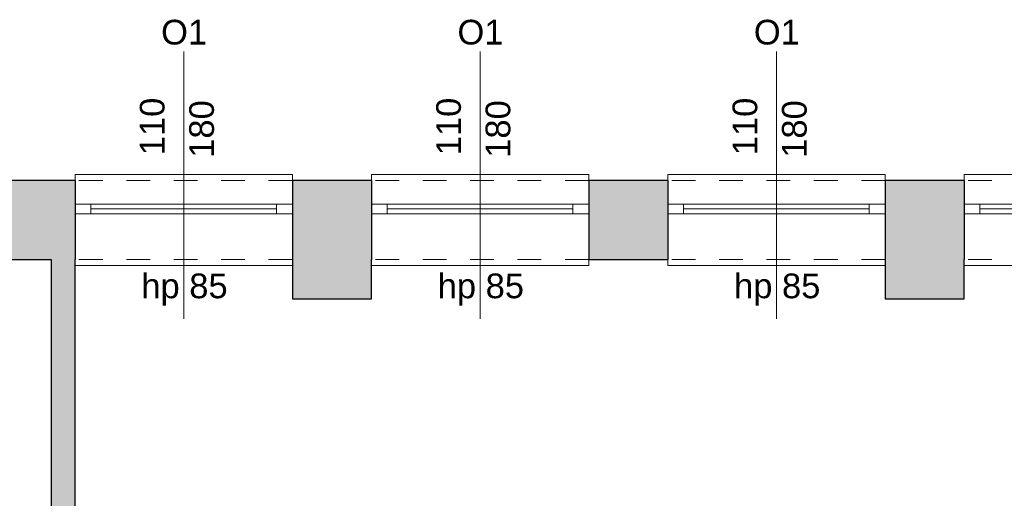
# Model space of a CAD drawing. Header units: centimetres. Extents: x -25572 to 23555, y -2435 to 15405.
# Tile 113 of 134: x 8435 to 8934, y 8596 to 8838. Entities that reach past the tile are written whole.
import ezdxf

# ---------------------------------------------------------------- set-up
doc = ezdxf.new("R2010")
doc.units = ezdxf.units.CM
doc.header["$MEASUREMENT"] = 0
doc.linetypes.add('Przerywana', pattern=[24, 12, -12])
for name, color, linetype, lineweight in [('Nowe_220-A Ściany_Nr_pióra__19', 255, 'Continuous', 0), ('Nowe_220-A Ściany_Nr_pióra__23', 7, 'Continuous', 15), ('Nowe_220-A Ściany_Nr_pióra__27', 7, 'Continuous', 25), ('Nowe_220-A Ściany_Nr_pióra__3', 7, 'Continuous', 13), ('Nowe_220-A Ściany_Nr_pióra__7', 7, 'Continuous', 13)]:
    doc.layers.add(name, color=color, linetype=linetype, lineweight=lineweight)
doc.layers.add('Nowe_220-A Ściany_Nr_pióra__45', color=7, linetype='Continuous', lineweight=15, true_color=0x40a5ff)
doc.styles.add('STYL_AUTOMATYCZNY_6', font='arial.ttf')

msp = doc.modelspace()

# ---------------------------------------------------------------- hatches: boundary and pattern name
at = {"layer": 'Nowe_220-A Ściany_Nr_pióra__19', "linetype": 'Continuous', "lineweight": 0}
for points in [[(8408.38, 8756.65), (8408.38, 8716.65), (8463.38, 8716.65), (8463.38, 8756.65)], [(8573.38, 8756.65), (8573.38, 8716.65), (8613.38, 8716.65), (8613.38, 8756.65)], [(8723.38, 8756.65), (8723.38, 8716.65), (8763.38, 8716.65), (8763.38, 8756.65)], [(8873.38, 8756.65), (8873.38, 8716.65), (8913.38, 8716.65), (8913.38, 8756.65)], [(8451.38, 8716.65), (8451.38, 8576.65), (8463.38, 8576.65), (8463.38, 8716.65)], [(8573.38, 8716.65), (8573.38, 8696.65), (8613.38, 8696.65), (8613.38, 8716.65)], [(8873.38, 8716.65), (8873.38, 8696.65), (8913.38, 8696.65), (8913.38, 8716.65)]]:
    msp.add_hatch(color=255, dxfattribs=at).paths.add_polyline_path(points)

# ---------------------------------------------------------------- linework, layer by layer
at = {"layer": 'Nowe_220-A Ściany_Nr_pióra__23', "color": 7, "linetype": 'Continuous', "lineweight": 15}
for p, q in [((8463.38, 8744.65), (8471.38, 8744.65)), ((8471.38, 8744.65), (8471.38, 8739.65)), ((8565.38, 8739.65), (8565.38, 8744.65)), ((8565.38, 8744.65), (8573.38, 8744.65)), ((8613.38, 8744.65), (8621.38, 8744.65)), ((8621.38, 8744.65), (8621.38, 8739.65)), ((8715.38, 8739.65), (8715.38, 8744.65)), ((8715.38, 8744.65), (8723.38, 8744.65)), ((8763.38, 8744.65), (8771.38, 8744.65)), ((8771.38, 8744.65), (8771.38, 8739.65)), ((8865.38, 8739.65), (8865.38, 8744.65)), ((8865.38, 8744.65), (8873.38, 8744.65)), ((8913.38, 8744.65), (8921.38, 8744.65)), ((8921.38, 8744.65), (8921.38, 8739.65)), ((8471.38, 8739.65), (8463.38, 8739.65)), ((8573.38, 8739.65), (8565.38, 8739.65)), ((8621.38, 8739.65), (8613.38, 8739.65)), ((8723.38, 8739.65), (8715.38, 8739.65)), ((8771.38, 8739.65), (8763.38, 8739.65)), ((8873.38, 8739.65), (8865.38, 8739.65)), ((8921.38, 8739.65), (8913.38, 8739.65))]:
    msp.add_line(p, q, dxfattribs=at)
at = {"layer": 'Nowe_220-A Ściany_Nr_pióra__27', "color": 7, "linetype": 'Continuous', "lineweight": 25}
for p, q in [((8463.38, 8756.65), (8463.38, 8744.65)), ((8463.38, 8756.65), (8463.38, 8744.65)), ((8573.38, 8756.65), (8573.38, 8744.65)), ((8573.38, 8756.65), (8573.38, 8744.65)), ((8613.38, 8756.65), (8613.38, 8744.65)), ((8613.38, 8756.65), (8613.38, 8744.65)), ((8723.38, 8756.65), (8723.38, 8744.65)), ((8723.38, 8756.65), (8723.38, 8744.65)), ((8763.38, 8756.65), (8763.38, 8744.65)), ((8763.38, 8756.65), (8763.38, 8744.65)), ((8873.38, 8756.65), (8873.38, 8744.65)), ((8873.38, 8756.65), (8873.38, 8744.65)), ((8913.38, 8756.65), (8913.38, 8744.65)), ((8913.38, 8756.65), (8913.38, 8744.65)), ((8463.38, 8744.65), (8463.38, 8739.65)), ((8463.38, 8744.65), (8463.38, 8739.65)), ((8463.38, 8744.65), (8463.38, 8739.65)), ((8573.38, 8744.65), (8573.38, 8739.65)), ((8573.38, 8744.65), (8573.38, 8739.65)), ((8573.38, 8744.65), (8573.38, 8739.65)), ((8613.38, 8744.65), (8613.38, 8739.65)), ((8613.38, 8744.65), (8613.38, 8739.65)), ((8613.38, 8744.65), (8613.38, 8739.65)), ((8723.38, 8744.65), (8723.38, 8739.65)), ((8723.38, 8744.65), (8723.38, 8739.65)), ((8723.38, 8744.65), (8723.38, 8739.65)), ((8763.38, 8744.65), (8763.38, 8739.65)), ((8763.38, 8744.65), (8763.38, 8739.65)), ((8763.38, 8744.65), (8763.38, 8739.65)), ((8873.38, 8744.65), (8873.38, 8739.65)), ((8873.38, 8744.65), (8873.38, 8739.65)), ((8873.38, 8744.65), (8873.38, 8739.65)), ((8913.38, 8744.65), (8913.38, 8739.65)), ((8913.38, 8744.65), (8913.38, 8739.65)), ((8913.38, 8744.65), (8913.38, 8739.65)), ((8463.38, 8739.65), (8463.38, 8716.65)), ((8463.38, 8739.65), (8463.38, 8716.65)), ((8573.38, 8739.65), (8573.38, 8716.65)), ((8573.38, 8739.65), (8573.38, 8716.65)), ((8613.38, 8739.65), (8613.38, 8716.65)), ((8613.38, 8739.65), (8613.38, 8716.65)), ((8723.38, 8739.65), (8723.38, 8716.65)), ((8723.38, 8739.65), (8723.38, 8716.65)), ((8763.38, 8739.65), (8763.38, 8716.65)), ((8763.38, 8739.65), (8763.38, 8716.65)), ((8873.38, 8739.65), (8873.38, 8716.65)), ((8873.38, 8739.65), (8873.38, 8716.65)), ((8913.38, 8739.65), (8913.38, 8716.65)), ((8913.38, 8739.65), (8913.38, 8716.65))]:
    msp.add_line(p, q, dxfattribs=at)
for points in [[(8463.38, 8756.65), (8408.38, 8756.65)], [(8613.38, 8756.65), (8573.38, 8756.65)], [(8763.38, 8756.65), (8723.38, 8756.65)], [(8913.38, 8756.65), (8873.38, 8756.65)], [(8408.38, 8716.65), (8451.38, 8716.65)], [(8451.38, 8716.65), (8451.38, 8576.65)], [(8463.38, 8582.65), (8463.38, 8716.65)], [(8573.38, 8716.65), (8573.38, 8696.65)], [(8613.38, 8696.65), (8613.38, 8716.65)], [(8723.38, 8716.65), (8763.38, 8716.65)], [(8873.38, 8716.65), (8873.38, 8696.65)], [(8913.38, 8696.65), (8913.38, 8716.65)], [(8573.38, 8696.65), (8613.38, 8696.65)], [(8873.38, 8696.65), (8913.38, 8696.65)]]:
    msp.add_lwpolyline(points, dxfattribs=at)
at = {"layer": 'Nowe_220-A Ściany_Nr_pióra__3', "color": 7, "linetype": 'Continuous', "lineweight": 13}
for p, q in [((8573.38, 8759.65), (8463.38, 8759.65)), ((8463.38, 8759.65), (8463.38, 8756.65)), ((8573.38, 8756.65), (8573.38, 8759.65)), ((8723.38, 8759.65), (8613.38, 8759.65)), ((8613.38, 8759.65), (8613.38, 8756.65)), ((8723.38, 8756.65), (8723.38, 8759.65)), ((8873.38, 8759.65), (8763.38, 8759.65)), ((8763.38, 8759.65), (8763.38, 8756.65)), ((8873.38, 8756.65), (8873.38, 8759.65)), ((9023.38, 8759.65), (8913.38, 8759.65)), ((8913.38, 8759.65), (8913.38, 8756.65)), ((8471.38, 8744.65), (8565.38, 8744.65)), ((8565.38, 8742.15), (8471.38, 8742.15)), ((8621.38, 8744.65), (8715.38, 8744.65)), ((8715.38, 8742.15), (8621.38, 8742.15)), ((8771.38, 8744.65), (8865.38, 8744.65)), ((8865.38, 8742.15), (8771.38, 8742.15)), ((8921.38, 8744.65), (9015.38, 8744.65)), ((9015.38, 8742.15), (8921.38, 8742.15)), ((8565.38, 8739.65), (8471.38, 8739.65)), ((8715.38, 8739.65), (8621.38, 8739.65)), ((8865.38, 8739.65), (8771.38, 8739.65)), ((9015.38, 8739.65), (8921.38, 8739.65)), ((8463.38, 8713.65), (8463.38, 8716.65)), ((8573.38, 8716.65), (8573.38, 8713.65)), ((8613.38, 8713.65), (8613.38, 8716.65)), ((8723.38, 8716.65), (8723.38, 8713.65)), ((8763.38, 8713.65), (8763.38, 8716.65)), ((8873.38, 8716.65), (8873.38, 8713.65)), ((8913.38, 8713.65), (8913.38, 8716.65)), ((8573.38, 8713.65), (8463.38, 8713.65)), ((8723.38, 8713.65), (8613.38, 8713.65)), ((8873.38, 8713.65), (8763.38, 8713.65)), ((9023.38, 8713.65), (8913.38, 8713.65))]:
    msp.add_line(p, q, dxfattribs=at)
at = {"layer": 'Nowe_220-A Ściany_Nr_pióra__3', "color": 7, "linetype": 'Przerywana', "lineweight": 13}
for p, q in [((8573.38, 8756.65), (8463.38, 8756.65)), ((8723.38, 8756.65), (8613.38, 8756.65)), ((8873.38, 8756.65), (8763.38, 8756.65)), ((9023.38, 8756.65), (8913.38, 8756.65)), ((8573.38, 8716.65), (8463.38, 8716.65)), ((8723.38, 8716.65), (8613.38, 8716.65)), ((8873.38, 8716.65), (8763.38, 8716.65)), ((9023.38, 8716.65), (8913.38, 8716.65))]:
    msp.add_line(p, q, dxfattribs=at)
at = {"layer": 'Nowe_220-A Ściany_Nr_pióra__45', "color": 161, "linetype": 'Continuous', "lineweight": 15, "true_color": 0x40a5ff}
for p, q in [((8518.38, 8821.83), (8518.38, 8686.65)), ((8668.38, 8821.83), (8668.38, 8686.65)), ((8818.38, 8821.83), (8818.38, 8686.65))]:
    msp.add_line(p, q, dxfattribs=at)

# ---------------------------------------------------------------- texts
at = {"layer": 'Nowe_220-A Ściany_Nr_pióra__7', "color": 7, "linetype": 'Continuous', "lineweight": 13, "char_height": 12.5, "attachment_point": 7, "style": 'STYL_AUTOMATYCZNY_6'}
for s, insert in [('\\A1;{\\pql;\\pt0;\\fArial|b0|i0|c238|p0;\\W1.000000;O1\\fArial|b0|i0|c238|p0;\\W1.000000;\\fArial|b0|i0|c238|p0;\\W1.000000;\\fArial|b0|i0|c238|p0;\\W1.000000;}', (8506.94, 8825.19)), ('\\A1;{\\pql;\\pt0;\\fArial|b0|i0|c238|p0;\\W1.000000;O1\\fArial|b0|i0|c238|p0;\\W1.000000;\\fArial|b0|i0|c238|p0;\\W1.000000;\\fArial|b0|i0|c238|p0;\\W1.000000;}', (8656.94, 8825.19)), ('\\A1;{\\pql;\\pt0;\\fArial|b0|i0|c238|p0;\\W1.000000;O1\\fArial|b0|i0|c238|p0;\\W1.000000;\\fArial|b0|i0|c238|p0;\\W1.000000;\\fArial|b0|i0|c238|p0;\\W1.000000;}', (8806.94, 8825.19)), ('\\A1;{\\pql;\\pt0;\\fArial|b0|i0|c238|p0;\\W1.000000;hp 85\\fArial|b0|i0|c238|p0;\\W1.000000;\\A1{\\H.66x;\\S^  ;}\\fArial|b0|i0|c238|p0;\\W1.000000;\\fArial|b0|i0|c238|p0;\\W1.000000;}', (8496.93, 8693.24)), ('\\A1;{\\pql;\\pt0;\\fArial|b0|i0|c238|p0;\\W1.000000;hp 85\\fArial|b0|i0|c238|p0;\\W1.000000;\\A1{\\H.66x;\\S^  ;}\\fArial|b0|i0|c238|p0;\\W1.000000;\\fArial|b0|i0|c238|p0;\\W1.000000;}', (8646.93, 8693.24)), ('\\A1;{\\pql;\\pt0;\\fArial|b0|i0|c238|p0;\\W1.000000;hp 85\\fArial|b0|i0|c238|p0;\\W1.000000;\\A1{\\H.66x;\\S^  ;}\\fArial|b0|i0|c238|p0;\\W1.000000;\\fArial|b0|i0|c238|p0;\\W1.000000;}', (8796.93, 8693.24))]:
    msp.add_mtext(s, dxfattribs=dict(at, insert=insert))
at = {"layer": 'Nowe_220-A Ściany_Nr_pióra__7', "color": 7, "linetype": 'Continuous', "lineweight": 13, "char_height": 12.5, "attachment_point": 7, "rotation": 90, "style": 'STYL_AUTOMATYCZNY_6'}
for s, insert in [('\\A1;{\\pql;\\pt0;\\fArial|b0|i0|c238|p0;\\W1.000000;110\\fArial|b0|i0|c238|p0;\\W1.000000;\\A1{\\H.66x;\\S^  ;}\\fArial|b0|i0|c238|p0;\\W1.000000;\\fArial|b0|i0|c238|p0;\\W1.000000;}', (8512.33, 8769.32)), ('\\A1;{\\pql;\\pt0;\\fArial|b0|i0|c238|p0;\\W1.000000;180\\fArial|b0|i0|c238|p0;\\W1.000000;\\A1{\\H.66x;\\S^  ;}\\fArial|b0|i0|c238|p0;\\W1.000000;\\fArial|b0|i0|c238|p0;\\W1.000000;}', (8537.33, 8768.05)), ('\\A1;{\\pql;\\pt0;\\fArial|b0|i0|c238|p0;\\W1.000000;110\\fArial|b0|i0|c238|p0;\\W1.000000;\\A1{\\H.66x;\\S^  ;}\\fArial|b0|i0|c238|p0;\\W1.000000;\\fArial|b0|i0|c238|p0;\\W1.000000;}', (8662.33, 8769.32)), ('\\A1;{\\pql;\\pt0;\\fArial|b0|i0|c238|p0;\\W1.000000;180\\fArial|b0|i0|c238|p0;\\W1.000000;\\A1{\\H.66x;\\S^  ;}\\fArial|b0|i0|c238|p0;\\W1.000000;\\fArial|b0|i0|c238|p0;\\W1.000000;}', (8687.33, 8768.05)), ('\\A1;{\\pql;\\pt0;\\fArial|b0|i0|c238|p0;\\W1.000000;110\\fArial|b0|i0|c238|p0;\\W1.000000;\\A1{\\H.66x;\\S^  ;}\\fArial|b0|i0|c238|p0;\\W1.000000;\\fArial|b0|i0|c238|p0;\\W1.000000;}', (8812.33, 8769.32)), ('\\A1;{\\pql;\\pt0;\\fArial|b0|i0|c238|p0;\\W1.000000;180\\fArial|b0|i0|c238|p0;\\W1.000000;\\A1{\\H.66x;\\S^  ;}\\fArial|b0|i0|c238|p0;\\W1.000000;\\fArial|b0|i0|c238|p0;\\W1.000000;}', (8837.33, 8768.05)), ('\\A1;{\\pql;\\pt0;\\fArial|b0|i0|c238|p0;\\W1.000000;110\\fArial|b0|i0|c238|p0;\\W1.000000;\\A1{\\H.66x;\\S^  ;}\\fArial|b0|i0|c238|p0;\\W1.000000;\\fArial|b0|i0|c238|p0;\\W1.000000;}', (8962.33, 8769.32))]:
    msp.add_mtext(s, dxfattribs=dict(at, insert=insert))

doc.saveas('drawing.dxf')
